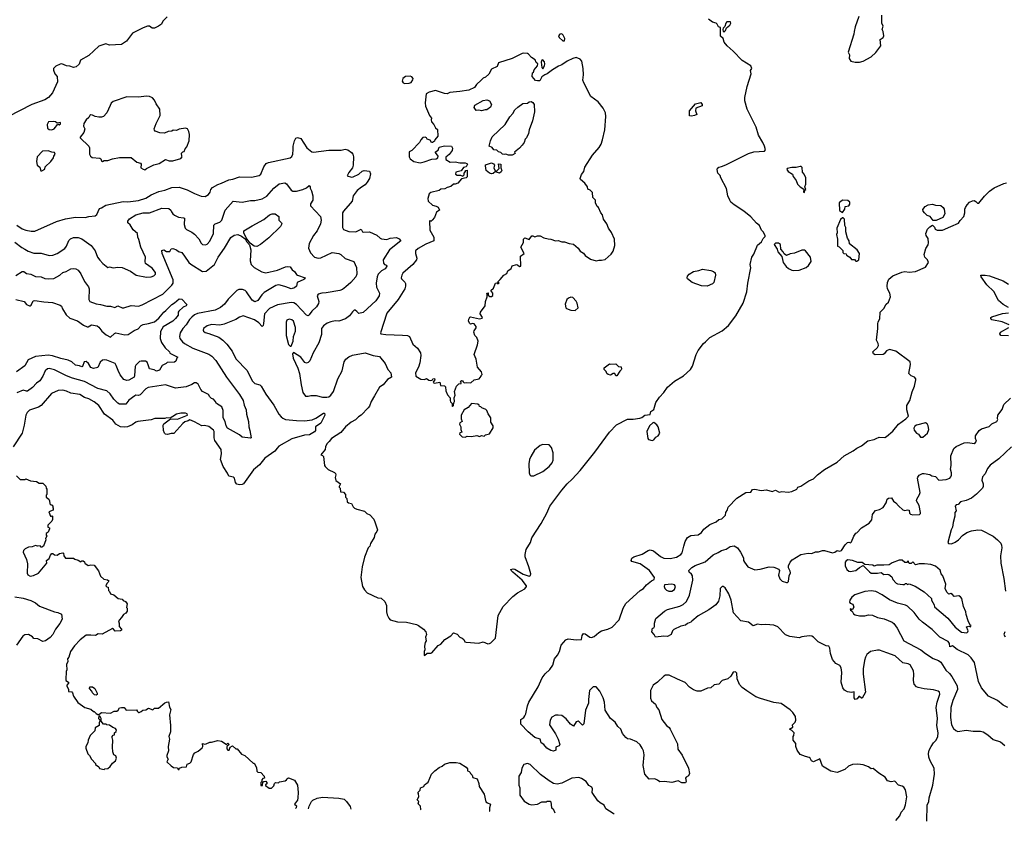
# Model space of a CAD drawing. Extents: x 1678431 to 1860718, y 384618 to 522882.
# Tile 83 of 256: x 1777368 to 1788279, y 384736 to 393615. Entities that reach past the tile are written whole.
import ezdxf

# ---------------------------------------------------------------- set-up
doc = ezdxf.new("R2010")
doc.units = 0

msp = doc.modelspace()

# ---------------------------------------------------------------- linework, layer by layer
at = {"layer": '0CON10XD'}
for points in [[(1786627, 393143), (1786675, 393143), (1786715, 393154), (1786802, 393205), (1786855, 393252), (1786910, 393325), (1786904, 393395), (1786935, 393418), (1786943, 393435), (1786937, 393485), (1786924, 393505), (1786938, 393545), (1786922, 393575), (1786920, 393665)], [(1779003, 393645), (1778955, 393599), (1778941, 393565), (1778907, 393545)], [(1781855, 386572), (1781882, 386598), (1781925, 386598), (1781935, 386602), (1782005, 386682), (1782035, 386697), (1782080, 386750), (1782145, 386790), (1782175, 386822), (1782215, 386808), (1782244, 386774), (1782270, 386765), (1782289, 386749), (1782300, 386725), (1782315, 386718), (1782455, 386710), (1782505, 386722), (1782555, 386703), (1782576, 386704), (1782589, 386711), (1782640, 386765), (1782669, 387015), (1782726, 387115), (1782833, 387227), (1782883, 387265), (1782965, 387311), (1782986, 387335), (1782986, 387345), (1782936, 387406), (1782831, 387495), (1782813, 387515), (1782812, 387525), (1782835, 387531), (1782855, 387527), (1782946, 387474), (1783015, 387450), (1783030, 387460), (1783031, 387475), (1783010, 387555), (1782971, 387665), (1782970, 387690), (1782982, 387745), (1783028, 387825), (1783044, 387875), (1783148, 388035), (1783211, 388149), (1783244, 388225), (1783375, 388405), (1783435, 388474), (1783492, 388525), (1783579, 388621), (1783742, 388825), (1783904, 389045), (1783981, 389129), (1784105, 389191), (1784165, 389190), (1784239, 389201), (1784261, 389209), (1784295, 389236), (1784355, 389240), (1784362, 389275), (1784394, 389296), (1784418, 389375), (1784459, 389435), (1784505, 389484), (1784545, 389544), (1784625, 389612), (1784725, 389670), (1784800, 389740), (1784823, 389777), (1784865, 389908), (1784885, 389950), (1784945, 390030), (1784968, 390045), (1785015, 390094), (1785151, 390169), (1785222, 390228), (1785302, 390335), (1785384, 390475), (1785425, 390600), (1785436, 390695), (1785470, 390865), (1785464, 390905), (1785482, 390985), (1785504, 391016), (1785544, 391116), (1785588, 391155), (1785605, 391190), (1785630, 391215), (1785630, 391225), (1785608, 391265), (1785588, 391285), (1785567, 391335), (1785532, 391362), (1785471, 391431), (1785393, 391495), (1785284, 391564), (1785248, 391595), (1785237, 391615), (1785217, 391665), (1785201, 391745), (1785136, 391865), (1785130, 391890), (1785106, 391916), (1785097, 391955), (1785099, 391971), (1785115, 391983), (1785145, 391988), (1785192, 392008), (1785445, 392132), (1785505, 392150), (1785622, 392158), (1785632, 392175), (1785623, 392215), (1785604, 392255), (1785554, 392335), (1785530, 392425), (1785428, 392625), (1785404, 392715), (1785404, 392755), (1785431, 392875), (1785474, 393015), (1785466, 393054), (1785480, 393075), (1785470, 393105), (1785375, 393164), (1785275, 393268), (1785206, 393326), (1785176, 393365), (1785165, 393408), (1785133, 393433), (1785135, 393530), (1785110, 393535), (1785098, 393565), (1785086, 393576), (1785045, 393587), (1785000, 393620)], [(1785175, 393482), (1785188, 393495), (1785200, 393525), (1785238, 393555), (1785248, 393575), (1785245, 393590), (1785205, 393590), (1785192, 393578), (1785182, 393538), (1785165, 393520), (1785160, 393505), (1785163, 393483), (1785175, 393482)], [(1786668, 393652), (1786626, 393535), (1786614, 393485), (1786613, 393455), (1786550, 393255), (1786564, 393225), (1786558, 393185), (1786577, 393157), (1786627, 393143)], [(1778907, 393545), (1778863, 393523), (1778835, 393522), (1778805, 393542), (1778785, 393542), (1778735, 393526), (1778617, 393465), (1778553, 393377), (1778495, 393341), (1778365, 393334), (1778324, 393346), (1778245, 393320), (1778135, 393218), (1778042, 393165), (1778026, 393124), (1777995, 393093), (1777964, 393084), (1777925, 393100), (1777885, 393103), (1777835, 393127), (1777815, 393123), (1777769, 393101), (1777742, 393075), (1777742, 393055), (1777758, 393015), (1777782, 392985), (1777786, 392925), (1777731, 392805), (1777688, 392755), (1777645, 392726), (1777504, 392675), (1777235, 392540)], [(1783405, 393380), (1783410, 393405), (1783392, 393445), (1783375, 393460), (1783352, 393455), (1783340, 393435), (1783346, 393416), (1783385, 393380), (1783405, 393380)], [(1782165, 389330), (1782175, 389340), (1782178, 389372), (1782188, 389385), (1782183, 389425), (1782192, 389455), (1782188, 389495), (1782210, 389555), (1782235, 389580), (1782260, 389585), (1782260, 389595), (1782250, 389605), (1782265, 389620), (1782276, 389616), (1782282, 389602), (1782293, 389593), (1782315, 389598), (1782367, 389593), (1782406, 389624), (1782458, 389635), (1782480, 389665), (1782480, 389675), (1782492, 389685), (1782484, 389715), (1782440, 389765), (1782426, 389856), (1782403, 389905), (1782442, 390015), (1782450, 390055), (1782434, 390094), (1782413, 390115), (1782402, 390155), (1782403, 390167), (1782425, 390200), (1782426, 390215), (1782405, 390247), (1782385, 390250), (1782365, 390242), (1782355, 390248), (1782343, 390275), (1782344, 390296), (1782355, 390320), (1782365, 390322), (1782465, 390300), (1782493, 390307), (1782496, 390315), (1782471, 390355), (1782473, 390375), (1782527, 390445), (1782531, 390495), (1782550, 390545), (1782550, 390575), (1782543, 390587), (1782558, 390588), (1782560, 390565), (1782578, 390548), (1782595, 390548), (1782610, 390560), (1782610, 390585), (1782590, 390615), (1782618, 390642), (1782642, 390698), (1782655, 390700), (1782665, 390690), (1782680, 390695), (1782670, 390705), (1782670, 390715), (1782693, 390737), (1782734, 390786), (1782768, 390802), (1782778, 390835), (1782815, 390860), (1782825, 390888), (1782875, 390902), (1782885, 390900), (1782905, 390880), (1782920, 390885), (1782918, 390995), (1782958, 391025), (1782920, 391095), (1782952, 391148), (1782952, 391185), (1782965, 391200), (1783015, 391182), (1783045, 391222), (1783055, 391222), (1783075, 391208), (1783105, 391220), (1783135, 391221), (1783175, 391200), (1783225, 391186), (1783255, 391184), (1783305, 391166), (1783335, 391168), (1783374, 391154), (1783405, 391154), (1783456, 391136), (1783505, 391129), (1783557, 391085), (1783580, 391050), (1783615, 391030), (1783635, 391003), (1783695, 390963), (1783756, 390944), (1783785, 390953), (1783815, 390951), (1783855, 390959), (1783922, 391018), (1783945, 391052), (1783962, 391115), (1783958, 391185), (1783926, 391256), (1783894, 391304), (1783874, 391354), (1783839, 391405), (1783828, 391455), (1783808, 391475), (1783782, 391535), (1783767, 391547), (1783748, 391585), (1783747, 391615), (1783718, 391645), (1783715, 391700), (1783688, 391728), (1783665, 391738), (1783660, 391765), (1783632, 391805), (1783584, 391844), (1783580, 391855), (1783595, 391900), (1783619, 391935), (1783629, 391981), (1783714, 392115), (1783790, 392200), (1783810, 392235), (1783828, 392285), (1783851, 392395), (1783864, 392544), (1783861, 392585), (1783834, 392634), (1783779, 392705), (1783698, 392765), (1783619, 392915), (1783610, 392945), (1783614, 393004), (1783612, 393075), (1783596, 393155), (1783579, 393179), (1783534, 393196), (1783497, 393187), (1783435, 393156), (1783375, 393114), (1783339, 393101), (1783271, 393059), (1783215, 393014), (1783188, 393005), (1783155, 392982), (1783131, 392939), (1783106, 392936), (1783085, 392943), (1783047, 392985), (1783050, 393025), (1783060, 393035), (1783069, 393061), (1783106, 393104), (1783110, 393125), (1783092, 393142), (1783080, 393170), (1783038, 393198), (1783005, 393233), (1782995, 393240), (1782955, 393243), (1782935, 393239), (1782825, 393184), (1782675, 393138), (1782658, 393095), (1782595, 393068), (1782565, 393013), (1782531, 392979), (1782504, 392966), (1782480, 392945), (1782431, 392899), (1782407, 392865), (1782345, 392836), (1782245, 392818), (1782135, 392808), (1782105, 392793), (1782075, 392796), (1781975, 392832), (1781906, 392814), (1781874, 392795), (1781860, 392695), (1781865, 392658), (1781911, 392555), (1781933, 392525), (1781929, 392505), (1781932, 392482), (1781957, 392455), (1781975, 392418), (1781997, 392397), (1782002, 392325), (1781970, 392285), (1781965, 392270), (1781943, 392253), (1781930, 392255), (1781915, 392280), (1781885, 392292), (1781877, 392307), (1781863, 392313), (1781835, 392310), (1781814, 392286), (1781800, 392255), (1781712, 392165), (1781685, 392150), (1781684, 392095), (1781696, 392075), (1781735, 392044), (1781805, 392031), (1781851, 392039), (1781935, 392069), (1781985, 392074), (1782003, 392085), (1782007, 392103), (1781977, 392145), (1781977, 392153), (1782005, 392170), (1782017, 392203), (1782075, 392216), (1782153, 392213), (1782163, 392193), (1782161, 392165), (1782128, 392122), (1782089, 392091), (1782090, 392065), (1782137, 392037), (1782195, 392039), (1782245, 392029), (1782305, 392030), (1782323, 392023), (1782330, 392015), (1782316, 391984), (1782285, 391978), (1782259, 391941), (1782200, 391925), (1782198, 391905), (1782215, 391893), (1782252, 391892), (1782277, 391883), (1782292, 391895), (1782292, 391915), (1782308, 391932), (1782310, 391945), (1782325, 391950), (1782327, 391875), (1782315, 391863), (1782265, 391852), (1782224, 391806), (1782195, 391794), (1782175, 391792), (1782145, 391766), (1782105, 391756), (1782079, 391741), (1782035, 391736), (1782015, 391723), (1781925, 391700), (1781905, 391687), (1781889, 391635), (1781894, 391604), (1781942, 391562), (1781985, 391550), (1782005, 391538), (1782020, 391505), (1781987, 391483), (1781966, 391424), (1781938, 391395), (1781925, 391380), (1781915, 391390), (1781910, 391385), (1781914, 391285), (1781958, 391205), (1781956, 391165), (1781870, 391130), (1781785, 391081), (1781756, 391055), (1781754, 391025), (1781769, 390975), (1781765, 390955), (1781725, 390904), (1781615, 390806), (1781604, 390785), (1781596, 390755), (1781600, 390745), (1781635, 390709), (1781642, 390692), (1781643, 390665), (1781635, 390635), (1781563, 390515), (1781436, 390365), (1781366, 390145), (1781370, 390135), (1781425, 390127), (1781609, 390119), (1781665, 390118), (1781689, 390105), (1781725, 390019), (1781775, 389975), (1781809, 389925), (1781813, 389895), (1781803, 389815), (1781787, 389765), (1781754, 389705), (1781758, 389668), (1781815, 389633), (1781855, 389629), (1781875, 389640), (1781903, 389623), (1781925, 389618), (1781938, 389622), (1781945, 389638), (1781965, 389640), (1781967, 389625), (1781952, 389608), (1781950, 389595), (1781965, 389590), (1782025, 389600), (1782033, 389563), (1782075, 389560), (1782087, 389547), (1782092, 389505), (1782108, 389458), (1782137, 389427), (1782138, 389398), (1782143, 389383), (1782160, 389365), (1782160, 389335), (1782165, 389330)], [(1783165, 393072), (1783183, 393105), (1783186, 393125), (1783185, 393148), (1783165, 393170), (1783153, 393165), (1783146, 393145), (1783153, 393085), (1783165, 393072)], [(1781635, 392910), (1781685, 392912), (1781705, 392920), (1781725, 392950), (1781727, 392965), (1781715, 392982), (1781695, 392990), (1781645, 392987), (1781612, 392965), (1781608, 392935), (1781617, 392917), (1781635, 392910)], [(1778755, 391952), (1778772, 391968), (1778855, 392008), (1778915, 392023), (1778985, 392067), (1779025, 392053), (1779065, 392052), (1779153, 392077), (1779170, 392095), (1779163, 392103), (1779160, 392135), (1779175, 392150), (1779190, 392155), (1779202, 392185), (1779222, 392205), (1779247, 392275), (1779250, 392345), (1779244, 392375), (1779226, 392406), (1779205, 392412), (1779135, 392401), (1779105, 392389), (1779068, 392392), (1779055, 392382), (1779015, 392378), (1778973, 392357), (1778921, 392361), (1778871, 392381), (1778861, 392391), (1778860, 392405), (1778879, 392465), (1778924, 392555), (1778920, 392625), (1778882, 392682), (1778863, 392725), (1778839, 392749), (1778806, 392766), (1778775, 392768), (1778683, 392757), (1778555, 392759), (1778405, 392710), (1778381, 392689), (1778371, 392665), (1778335, 392583), (1778295, 392544), (1778275, 392536), (1778246, 392536), (1778205, 392544), (1778175, 392559), (1778155, 392560), (1778146, 392554), (1778135, 392533), (1778104, 392506), (1778079, 392465), (1778074, 392435), (1778090, 392405), (1778080, 392365), (1778040, 392315), (1778040, 392305), (1778133, 392215), (1778140, 392195), (1778140, 392125), (1778152, 392102), (1778170, 392090), (1778255, 392081), (1778268, 392075), (1778275, 392050), (1778285, 392044), (1778306, 392054), (1778345, 392054), (1778395, 392072), (1778475, 392089), (1778605, 392090), (1778665, 392037), (1778708, 392025), (1778713, 392015), (1778712, 391975), (1778735, 391958), (1778755, 391952)], [(1782485, 392604), (1782455, 392612), (1782425, 392610), (1782404, 392644), (1782412, 392668), (1782505, 392721), (1782545, 392728), (1782575, 392718), (1782598, 392675), (1782586, 392645), (1782545, 392618), (1782525, 392618), (1782485, 392604)], [(1782785, 392113), (1782755, 392127), (1782735, 392121), (1782720, 392125), (1782700, 392145), (1782675, 392150), (1782655, 392170), (1782624, 392174), (1782605, 392200), (1782572, 392215), (1782584, 392275), (1782605, 392316), (1782747, 392453), (1782800, 392540), (1782834, 392576), (1782856, 392615), (1782887, 392645), (1782944, 392686), (1782995, 392692), (1783015, 392707), (1783035, 392710), (1783055, 392697), (1783068, 392675), (1783071, 392595), (1783052, 392495), (1783014, 392396), (1783006, 392355), (1782985, 392308), (1782969, 392291), (1782959, 392255), (1782936, 392224), (1782908, 392192), (1782852, 392148), (1782858, 392132), (1782825, 392114), (1782785, 392113)], [(1784813, 392547), (1784791, 392551), (1784790, 392605), (1784858, 392682), (1784915, 392698), (1784930, 392675), (1784930, 392660), (1784862, 392635), (1784857, 392607), (1784870, 392565), (1784845, 392553), (1784813, 392547)], [(1777725, 392394), (1777750, 392405), (1777792, 392458), (1777805, 392452), (1777819, 392461), (1777820, 392475), (1777785, 392470), (1777765, 392482), (1777745, 392486), (1777688, 392485), (1777673, 392453), (1777677, 392415), (1777695, 392397), (1777725, 392394)], [(1777335, 391340), (1777395, 391298), (1777435, 391283), (1777495, 391272), (1777536, 391274), (1777775, 391381), (1777875, 391409), (1777985, 391426), (1778095, 391424), (1778135, 391436), (1778205, 391443), (1778222, 391458), (1778252, 391525), (1778275, 391530), (1778321, 391559), (1778515, 391600), (1778565, 391599), (1778685, 391612), (1778765, 391637), (1778825, 391674), (1778909, 391711), (1778975, 391725), (1779055, 391757), (1779135, 391760), (1779225, 391732), (1779305, 391690), (1779380, 391660), (1779425, 391656), (1779461, 391679), (1779478, 391705), (1779485, 391735), (1779504, 391755), (1779565, 391791), (1779605, 391803), (1779685, 391841), (1779731, 391849), (1779805, 391874), (1779935, 391869), (1780020, 391890), (1780039, 391905), (1780073, 391987), (1780099, 392021), (1780126, 392034), (1780365, 392086), (1780382, 392098), (1780394, 392125), (1780397, 392177), (1780397, 392215), (1780412, 392275), (1780429, 392301), (1780445, 392311), (1780485, 392300), (1780549, 392195), (1780605, 392151), (1780625, 392149), (1780795, 392170), (1780930, 392170), (1780975, 392180), (1781005, 392172), (1781045, 392144), (1781060, 392125), (1781067, 392095), (1781064, 392005), (1781056, 391974), (1781015, 391922), (1780998, 391885), (1781045, 391872), (1781062, 391875), (1781125, 391903), (1781165, 391938), (1781185, 391944), (1781245, 391936), (1781257, 391907), (1781244, 391855), (1781219, 391815), (1781195, 391786), (1781155, 391761), (1781108, 391722), (1781065, 391664), (1781052, 391605), (1781031, 391579), (1780956, 391495), (1780945, 391475), (1780944, 391315), (1780955, 391291), (1781015, 391270), (1781094, 391266), (1781153, 391293), (1781166, 391266), (1781175, 391261), (1781246, 391266), (1781325, 391228), (1781363, 391195), (1781379, 391189), (1781435, 391181), (1781475, 391195), (1781545, 391202), (1781575, 391189), (1781592, 391165), (1781467, 391065), (1781397, 390955), (1781398, 390918), (1781410, 390905), (1781432, 390895), (1781436, 390885), (1781418, 390855), (1781377, 390833), (1781342, 390795), (1781328, 390765), (1781317, 390695), (1781323, 390653), (1781354, 390586), (1781352, 390555), (1781315, 390501), (1781175, 390371), (1781125, 390361), (1781105, 390383), (1781086, 390396), (1781075, 390396), (1781055, 390380), (1781022, 390335), (1780977, 390303), (1780905, 390277), (1780865, 390278), (1780815, 390270), (1780775, 390254), (1780736, 390225), (1780713, 390195), (1780712, 390128), (1780683, 390035), (1780620, 389925), (1780582, 389838), (1780565, 389816), (1780545, 389809), (1780528, 389818), (1780484, 389875), (1780402, 389928), (1780392, 389915), (1780398, 389865), (1780451, 389755), (1780469, 389695), (1780489, 389571), (1780506, 389486), (1780536, 389446), (1780564, 389444), (1780595, 389454), (1780655, 389454), (1780725, 389435), (1780772, 389432), (1780795, 389438), (1780817, 389455), (1780845, 389498), (1780893, 389635), (1780940, 389725), (1780965, 389825), (1780984, 389856), (1781015, 389882), (1781055, 389900), (1781195, 389926), (1781285, 389894), (1781355, 389884), (1781417, 389807), (1781449, 389739), (1781480, 389705), (1781490, 389655), (1781445, 389629), (1781395, 389572), (1781356, 389544), (1781300, 389450), (1781262, 389385), (1781245, 389335), (1781230, 389315), (1781151, 389235), (1781121, 389215), (1781088, 389182), (1781043, 389157), (1780980, 389105), (1780925, 389044), (1780825, 388976), (1780799, 388941), (1780771, 388915), (1780757, 388885), (1780752, 388855), (1780704, 388794), (1780725, 388786), (1780736, 388775), (1780747, 388677), (1780754, 388664), (1780785, 388632), (1780855, 388600), (1780867, 388587), (1780872, 388575), (1780863, 388545), (1780872, 388512), (1780922, 388475), (1780910, 388445), (1780910, 388435), (1780920, 388425), (1780922, 388385), (1780955, 388380), (1780980, 388355), (1780980, 388325), (1780992, 388312), (1780998, 388275), (1781010, 388265), (1781046, 388256), (1781065, 388218), (1781078, 388205), (1781105, 388192), (1781190, 388170), (1781215, 388144), (1781249, 388129), (1781294, 388084), (1781308, 388042), (1781333, 387965), (1781326, 387945), (1781304, 387915), (1781295, 387878), (1781257, 387813), (1781248, 387785), (1781229, 387765), (1781188, 387662), (1781162, 387555), (1781150, 387435), (1781166, 387335), (1781188, 387298), (1781218, 387268), (1781335, 387212), (1781375, 387206), (1781415, 387170), (1781434, 387126), (1781431, 387055), (1781441, 387021), (1781459, 386985), (1781475, 386969), (1781555, 386944), (1781655, 386941), (1781765, 386914), (1781786, 386906), (1781844, 386864), (1781867, 386835), (1781876, 386805), (1781864, 386775), (1781873, 386735), (1781860, 386715), (1781853, 386675), (1781858, 386635), (1781850, 386615), (1781850, 386575), (1781855, 386572)], [(1777602, 391942), (1777615, 391942), (1777645, 391960), (1777652, 391985), (1777714, 392045), (1777742, 392085), (1777747, 392105), (1777760, 392125), (1777754, 392144), (1777725, 392147), (1777685, 392163), (1777621, 392159), (1777562, 392095), (1777556, 392045), (1777563, 392005), (1777590, 391980), (1777602, 391942)], [(1782595, 391907), (1782575, 391914), (1782537, 391945), (1782528, 391995), (1782531, 392009), (1782595, 392028), (1782619, 392019), (1782628, 392005), (1782624, 391974), (1782640, 391935), (1782615, 391910), (1782595, 391907)], [(1782685, 391914), (1782650, 391925), (1782652, 391938), (1782680, 391965), (1782675, 392020), (1782700, 392015), (1782700, 391975), (1782712, 391945), (1782705, 391928), (1782685, 391914)], [(1786065, 391700), (1786070, 391725), (1786080, 391735), (1786070, 391765), (1786080, 391795), (1786080, 391865), (1786062, 391905), (1786043, 391925), (1786039, 391979), (1786028, 391988), (1786015, 391989), (1785974, 391976), (1785925, 391979), (1785873, 391965), (1785870, 391955), (1785885, 391932), (1785930, 391905), (1785939, 391879), (1785972, 391835), (1785988, 391795), (1786015, 391762), (1786058, 391738), (1786052, 391705), (1786065, 391700)], [(1777315, 391149), (1777392, 391092), (1777424, 391075), (1777462, 391052), (1777525, 391029), (1777605, 391030), (1777695, 391004), (1777735, 391005), (1777785, 391025), (1777868, 391082), (1777887, 391105), (1777912, 391168), (1777931, 391189), (1777965, 391202), (1778015, 391202), (1778055, 391188), (1778159, 391115), (1778205, 391055), (1778231, 390985), (1778255, 390950), (1778289, 390915), (1778345, 390871), (1778365, 390878), (1778405, 390868), (1778455, 390874), (1778505, 390869), (1778595, 390828), (1778657, 390787), (1778775, 390763), (1778824, 390766), (1778855, 390776), (1778872, 390795), (1778872, 390815), (1778835, 390861), (1778764, 390915), (1778760, 390935), (1778764, 390985), (1778709, 391095), (1778689, 391179), (1778676, 391205), (1778672, 391245), (1778625, 391288), (1778591, 391341), (1778566, 391366), (1778567, 391385), (1778585, 391408), (1778654, 391455), (1778735, 391474), (1778805, 391475), (1778945, 391526), (1779020, 391525), (1779043, 391505), (1779049, 391485), (1779064, 391465), (1779085, 391448), (1779129, 391429), (1779182, 391422), (1779194, 391415), (1779191, 391345), (1779202, 391305), (1779215, 391292), (1779275, 391262), (1779305, 391238), (1779355, 391186), (1779380, 391140), (1779395, 391124), (1779428, 391122), (1779445, 391128), (1779475, 391162), (1779515, 391245), (1779521, 391339), (1779536, 391354), (1779586, 391374), (1779607, 391393), (1779646, 391505), (1779735, 391604), (1779835, 391592), (1779925, 391613), (1779975, 391612), (1780055, 391629), (1780108, 391662), (1780185, 391749), (1780245, 391796), (1780305, 391808), (1780325, 391798), (1780375, 391728), (1780395, 391716), (1780435, 391717), (1780507, 391733), (1780547, 391753), (1780575, 391778), (1780588, 391765), (1780588, 391748), (1780601, 391721), (1780616, 391665), (1780617, 391615), (1780592, 391575), (1780592, 391552), (1780701, 391435), (1780709, 391395), (1780701, 391355), (1780664, 391275), (1780625, 391225), (1780575, 391135), (1780569, 391085), (1780591, 391031), (1780635, 390986), (1780675, 390974), (1780705, 390978), (1780832, 391035), (1780905, 391027), (1780928, 391015), (1780975, 390970), (1781071, 390935), (1781100, 390870), (1781104, 390795), (1781094, 390765), (1781037, 390703), (1780982, 390655), (1780945, 390627), (1780915, 390615), (1780765, 390589), (1780715, 390587), (1780675, 390574), (1780666, 390555), (1780682, 390495), (1780679, 390471), (1780658, 390435), (1780604, 390385), (1780576, 390344), (1780565, 390336), (1780545, 390341), (1780435, 390461), (1780405, 390478), (1780375, 390483), (1780225, 390458), (1780135, 390417), (1780082, 390355), (1780071, 390249), (1780065, 390228), (1780055, 390218), (1780018, 390258), (1779971, 390291), (1779843, 390333), (1779805, 390321), (1779765, 390294), (1779635, 390244), (1779585, 390232), (1779495, 390238), (1779446, 390224), (1779406, 390195), (1779400, 390175), (1779404, 390165), (1779425, 390149), (1779465, 390140), (1779575, 390097), (1779620, 390065), (1779665, 390020), (1779722, 389945), (1779765, 389857), (1779888, 389728), (1779945, 389614), (1779975, 389586), (1780029, 389569), (1780045, 389556), (1780097, 389467), (1780186, 389346), (1780240, 389245), (1780264, 389215), (1780285, 389200), (1780315, 389188), (1780436, 389176), (1780523, 389173), (1780608, 389182), (1780650, 389200), (1780733, 389255), (1780747, 389255), (1780748, 389235), (1780705, 389147), (1780646, 389104), (1780645, 389065), (1780635, 389048), (1780578, 389015), (1780525, 389012), (1780385, 388973), (1780240, 388890), (1780220, 388870), (1780196, 388834), (1780085, 388759), (1780026, 388684), (1779960, 388630), (1779848, 388475), (1779835, 388466), (1779805, 388462), (1779775, 388470), (1779758, 388488), (1779747, 388537), (1779737, 388547), (1779685, 388558), (1779671, 388591), (1779622, 388665), (1779595, 388745), (1779604, 388805), (1779602, 388855), (1779532, 388955), (1779524, 388985), (1779523, 389053), (1779515, 389068), (1779465, 389108), (1779415, 389119), (1779385, 389116), (1779305, 389162), (1779255, 389183), (1779235, 389170), (1779199, 389161), (1779175, 389143), (1779075, 389030), (1779045, 389030), (1779005, 389020), (1778985, 389024), (1778971, 389035), (1778960, 389065), (1778957, 389125), (1778965, 389138), (1779038, 389192), (1779115, 389191), (1779227, 389235), (1779225, 389248), (1779206, 389256), (1779155, 389258), (1779105, 389246), (1779065, 389220), (1779035, 389200), (1778995, 389206), (1778975, 389199), (1778865, 389196), (1778825, 389181), (1778677, 389163), (1778654, 389156), (1778614, 389126), (1778564, 389106), (1778525, 389100), (1778484, 389104), (1778435, 389133), (1778400, 389180), (1778309, 389245), (1778245, 389341), (1778195, 389383), (1778135, 389415), (1778085, 389430), (1778035, 389462), (1777935, 389477), (1777885, 389500), (1777845, 389510), (1777795, 389506), (1777721, 389475), (1777605, 389341), (1777575, 389323), (1777475, 389290), (1777450, 389265), (1777438, 389235), (1777418, 389122), (1777394, 389036), (1777296, 388885)], [(1787076, 384743), (1787122, 384795), (1787136, 384835), (1787168, 384875), (1787185, 384918), (1787199, 385005), (1787184, 385084), (1787167, 385115), (1787146, 385126), (1787108, 385135), (1787065, 385180), (1787025, 385172), (1786985, 385182), (1786960, 385225), (1786889, 385269), (1786825, 385322), (1786805, 385318), (1786775, 385340), (1786715, 385361), (1786655, 385369), (1786595, 385363), (1786554, 385346), (1786511, 385309), (1786425, 385277), (1786355, 385292), (1786263, 385345), (1786235, 385428), (1786165, 385394), (1786144, 385404), (1786127, 385435), (1786115, 385443), (1786075, 385452), (1786017, 385477), (1785982, 385525), (1785968, 385565), (1785967, 385597), (1785940, 385635), (1785940, 385675), (1785948, 385685), (1785952, 385715), (1785925, 385742), (1785900, 385755), (1785935, 385780), (1785930, 385805), (1785960, 385835), (1785967, 385855), (1785966, 385896), (1785935, 385942), (1785905, 385970), (1785805, 386039), (1785725, 386052), (1785576, 386096), (1785525, 386116), (1785425, 386179), (1785375, 386216), (1785345, 386250), (1785320, 386315), (1785316, 386376), (1785301, 386391), (1785275, 386388), (1785249, 386345), (1785215, 386313), (1785153, 386295), (1785115, 386256), (1785065, 386246), (1785025, 386214), (1784991, 386209), (1784915, 386176), (1784875, 386176), (1784835, 386193), (1784792, 386222), (1784743, 386273), (1784659, 386309), (1784565, 386356), (1784525, 386354), (1784505, 386342), (1784434, 386276), (1784386, 386244), (1784360, 386185), (1784358, 386098), (1784371, 386071), (1784412, 386032), (1784428, 385995), (1784449, 385969), (1784484, 385865), (1784536, 385795), (1784564, 385775), (1784577, 385757), (1784659, 385595), (1784661, 385535), (1784709, 385469), (1784778, 385325), (1784789, 385265), (1784780, 385240), (1784754, 385226), (1784747, 385215), (1784752, 385175), (1784745, 385160), (1784705, 385160), (1784665, 385183), (1784595, 385166), (1784513, 385177), (1784463, 385173), (1784435, 385190), (1784405, 385207), (1784345, 385203), (1784296, 385256), (1784278, 385355), (1784289, 385471), (1784282, 385515), (1784267, 385547), (1784242, 385582), (1784206, 385616), (1784135, 385645), (1784105, 385650), (1784084, 385664), (1784049, 385709), (1784028, 385755), (1783996, 385785), (1783966, 385835), (1783914, 385874), (1783855, 385968), (1783850, 386055), (1783833, 386105), (1783795, 386176), (1783755, 386226), (1783724, 386226), (1783684, 386185), (1783671, 386085), (1783673, 386045), (1783639, 385965), (1783618, 385815), (1783605, 385802), (1783566, 385836), (1783555, 385843), (1783535, 385838), (1783505, 385788), (1783470, 385810), (1783422, 385872), (1783375, 385907), (1783335, 385913), (1783305, 385911), (1783265, 385890), (1783246, 385855), (1783239, 385805), (1783306, 385705), (1783336, 385645), (1783352, 385585), (1783345, 385570), (1783315, 385562), (1783308, 385555), (1783310, 385525), (1783285, 385512), (1783255, 385520), (1783208, 385545), (1783176, 385586), (1783147, 385605), (1783134, 385644), (1783075, 385664), (1783001, 385725), (1782920, 385810), (1782920, 385865), (1782953, 385887), (1782966, 385905), (1782976, 385925), (1782994, 386015), (1783011, 386055), (1783113, 386225), (1783158, 386325), (1783192, 386368), (1783244, 386416), (1783275, 386464), (1783296, 386535), (1783329, 386575), (1783349, 386615), (1783369, 386685), (1783420, 386745), (1783445, 386756), (1783536, 386744), (1783595, 386750), (1783602, 386795), (1783615, 386814), (1783633, 386813), (1783685, 386776), (1783705, 386772), (1783735, 386784), (1783784, 386826), (1783815, 386844), (1783885, 386863), (1783934, 386885), (1784012, 386968), (1784054, 387096), (1784085, 387149), (1784245, 387291), (1784280, 387315), (1784314, 387356), (1784371, 387399), (1784400, 387415), (1784402, 387435), (1784349, 387515), (1784245, 387586), (1784152, 387615), (1784143, 387625), (1784150, 387650), (1784175, 387666), (1784265, 387693), (1784333, 387737), (1784355, 387742), (1784390, 387730), (1784469, 387669), (1784505, 387651), (1784575, 387646), (1784647, 387663), (1784695, 387692), (1784710, 387710), (1784726, 387785), (1784744, 387836), (1784770, 387880), (1784805, 387900), (1784885, 387907), (1784924, 387935), (1784949, 387971), (1785016, 388024), (1785085, 388053), (1785115, 388077), (1785148, 388085), (1785190, 388125), (1785192, 388155), (1785210, 388185), (1785218, 388215), (1785316, 388314), (1785415, 388379), (1785470, 388380), (1785488, 388412), (1785515, 388414), (1785585, 388400), (1785645, 388408), (1785705, 388390), (1785745, 388402), (1785785, 388380), (1785815, 388387), (1785885, 388382), (1785925, 388388), (1785978, 388415), (1785992, 388435), (1786025, 388447), (1786113, 388507), (1786165, 388529), (1786209, 388575), (1786286, 388634), (1786425, 388714), (1786505, 388783), (1786605, 388840), (1786645, 388870), (1786695, 388893), (1786765, 388950), (1786836, 388964), (1786860, 388975), (1786891, 388989), (1786955, 388987), (1786975, 388997), (1787045, 389057), (1787107, 389133), (1787188, 389192), (1787218, 389225), (1787198, 389295), (1787197, 389343), (1787231, 389395), (1787257, 389493), (1787285, 389555), (1787300, 389625), (1787300, 389635), (1787285, 389656), (1787245, 389670), (1787221, 389695), (1787238, 389795), (1787234, 389824), (1787075, 389944), (1787008, 389962), (1786975, 389946), (1786948, 389912), (1786935, 389907), (1786846, 389904), (1786828, 389915), (1786823, 389935), (1786875, 389983), (1786884, 390005), (1786880, 390030), (1786864, 390065), (1786879, 390195), (1786876, 390246), (1786881, 390269), (1786899, 390301), (1786902, 390375), (1786944, 390415), (1786968, 390465), (1786996, 390485), (1787016, 390545), (1787010, 390585), (1786986, 390635), (1786980, 390665), (1786984, 390705), (1786999, 390741), (1787045, 390779), (1787143, 390817), (1787175, 390824), (1787225, 390820), (1787295, 390824), (1787407, 390875), (1787440, 390925), (1787427, 390955), (1787400, 390985), (1787392, 391015), (1787408, 391082), (1787435, 391122), (1787440, 391145), (1787435, 391190), (1787413, 391225), (1787409, 391245), (1787426, 391294), (1787455, 391322), (1787485, 391340), (1787506, 391316), (1787512, 391295), (1787535, 391283), (1787595, 391284), (1787685, 391324), (1787770, 391360), (1787788, 391392), (1787832, 391435), (1787843, 391475), (1787841, 391515), (1787847, 391535), (1787866, 391565), (1787895, 391593), (1787925, 391609), (1787945, 391611), (1787965, 391600), (1787981, 391581), (1787995, 391582), (1788058, 391662), (1788115, 391714), (1788165, 391751), (1788275, 391801), (1788305, 391809)], [(1786485, 391480), (1786510, 391515), (1786514, 391546), (1786557, 391553), (1786567, 391573), (1786568, 391595), (1786545, 391612), (1786490, 391615), (1786470, 391605), (1786450, 391585), (1786453, 391503), (1786485, 391480)], [(1787492, 391392), (1787456, 391436), (1787425, 391446), (1787393, 391475), (1787380, 391495), (1787377, 391513), (1787403, 391545), (1787435, 391563), (1787485, 391572), (1787515, 391562), (1787575, 391558), (1787602, 391535), (1787612, 391515), (1787618, 391465), (1787598, 391425), (1787525, 391392), (1787492, 391392)], [(1779995, 391101), (1779965, 391106), (1779921, 391141), (1779878, 391198), (1779852, 391255), (1779853, 391277), (1779945, 391333), (1780075, 391402), (1780138, 391452), (1780165, 391464), (1780198, 391465), (1780238, 391435), (1780241, 391395), (1780271, 391365), (1780274, 391355), (1780258, 391325), (1780130, 391200), (1780035, 391125), (1779995, 391101)], [(1786635, 390940), (1786645, 390942), (1786667, 390955), (1786676, 391025), (1786650, 391065), (1786563, 391133), (1786560, 391165), (1786542, 391195), (1786522, 391265), (1786522, 391315), (1786512, 391335), (1786507, 391407), (1786495, 391420), (1786485, 391420), (1786465, 391400), (1786423, 391305), (1786428, 391255), (1786418, 391235), (1786430, 391185), (1786430, 391105), (1786448, 391098), (1786488, 391058), (1786490, 391035), (1786500, 391025), (1786525, 391020), (1786530, 391005), (1786566, 390986), (1786585, 390960), (1786617, 390957), (1786635, 390940)], [(1777325, 390783), (1777395, 390825), (1777415, 390825), (1777445, 390804), (1777490, 390795), (1777545, 390769), (1777605, 390767), (1777645, 390750), (1777685, 390744), (1777745, 390748), (1777812, 390785), (1777845, 390813), (1777883, 390827), (1777933, 390857), (1777965, 390860), (1777990, 390855), (1778015, 390840), (1778045, 390799), (1778085, 390716), (1778132, 390655), (1778138, 390632), (1778136, 390514), (1778147, 390495), (1778215, 390467), (1778265, 390461), (1778335, 390443), (1778375, 390441), (1778424, 390426), (1778455, 390446), (1778503, 390425), (1778523, 390423), (1778605, 390448), (1778685, 390441), (1778725, 390456), (1778954, 390575), (1779055, 390675), (1779069, 390695), (1779067, 390735), (1778946, 391025), (1778945, 391058), (1778964, 391066), (1778995, 391049), (1779032, 391048), (1779045, 391078), (1779065, 391080), (1779106, 391066), (1779127, 391047), (1779165, 391036), (1779195, 390994), (1779242, 390925), (1779265, 390906), (1779395, 390826), (1779435, 390829), (1779527, 390905), (1779569, 390985), (1779637, 391083), (1779709, 391201), (1779745, 391229), (1779785, 391236), (1779827, 391217), (1779867, 391187), (1779885, 391155), (1779913, 391123), (1779929, 391065), (1779922, 390945), (1779934, 390904), (1779965, 390870), (1780051, 390821), (1780095, 390810), (1780225, 390839), (1780315, 390878), (1780335, 390880)], [(1785945, 390838), (1786005, 390842), (1786085, 390871), (1786109, 390891), (1786138, 390935), (1786130, 390985), (1786076, 391056), (1786063, 391063), (1786035, 391061), (1785955, 391028), (1785905, 391020), (1785864, 391004), (1785841, 391021), (1785830, 391045), (1785803, 391073), (1785800, 391125), (1785775, 391139), (1785742, 391138), (1785730, 391125), (1785762, 391075), (1785768, 391045), (1785812, 390992), (1785827, 390925), (1785861, 390881), (1785888, 390858), (1785925, 390842), (1785945, 390838)], [(1780335, 390880), (1780366, 390876), (1780387, 390845), (1780413, 390825), (1780434, 390794), (1780448, 390785), (1780530, 390755), (1780529, 390745), (1780515, 390736), (1780442, 390705), (1780434, 390665), (1780415, 390644), (1780375, 390632), (1780317, 390657), (1780255, 390676), (1780235, 390679), (1780205, 390671), (1780078, 390592), (1780052, 390568), (1780007, 390505), (1779975, 390488), (1779945, 390509), (1779881, 390601), (1779865, 390616), (1779837, 390627), (1779795, 390626), (1779775, 390614), (1779680, 390520), (1779639, 390465), (1779594, 390426), (1779534, 390396), (1779340, 390360), (1779305, 390345), (1779275, 390321), (1779251, 390295), (1779214, 390236), (1779175, 390195), (1779146, 390145), (1779140, 390105), (1779144, 390085), (1779172, 390045), (1779195, 390028), (1779285, 389977), (1779465, 389910), (1779499, 389889), (1779541, 389841), (1779658, 389655), (1779805, 389464), (1779843, 389395), (1779855, 389345), (1779879, 389295), (1779880, 389245), (1779902, 389165), (1779906, 389105), (1779917, 389063), (1779932, 388985), (1779925, 388978), (1779835, 388992), (1779805, 389018), (1779671, 389091), (1779657, 389115), (1779646, 389164), (1779622, 389205), (1779622, 389285), (1779607, 389327), (1779548, 389365), (1779535, 389390), (1779515, 389410), (1779495, 389418), (1779476, 389436), (1779462, 389465), (1779394, 389495), (1779375, 389518), (1779345, 389576), (1779325, 389592), (1779305, 389593), (1779275, 389573), (1779213, 389547), (1779095, 389534), (1778985, 389570), (1778790, 389540), (1778766, 389525), (1778702, 389458), (1778685, 389451), (1778655, 389455), (1778645, 389448), (1778579, 389401), (1778545, 389356), (1778475, 389357), (1778455, 389369), (1778412, 389412), (1778371, 389471), (1778335, 389504), (1778235, 389530), (1778085, 389608), (1777955, 389643), (1777885, 389670), (1777755, 389738), (1777695, 389753), (1777675, 389748), (1777649, 389725), (1777625, 389665), (1777592, 389615), (1777555, 389588), (1777511, 389539), (1777455, 389501), (1777445, 389499), (1777405, 389512), (1777335, 389483)], [(1784985, 390664), (1784925, 390666), (1784820, 390705), (1784770, 390745), (1784764, 390755), (1784767, 390775), (1784785, 390796), (1784835, 390826), (1784895, 390836), (1784935, 390850), (1785028, 390838), (1785055, 390827), (1785075, 390810), (1785080, 390785), (1785059, 390705), (1785045, 390690), (1784985, 390664)], [(1788325, 390426), (1788265, 390460), (1788214, 390504), (1788162, 390605), (1788085, 390678), (1788024, 390765), (1788020, 390785), (1788065, 390787), (1788115, 390776), (1788265, 390721), (1788325, 390686)], [(1777325, 390516), (1777418, 390495), (1777445, 390462), (1777475, 390444), (1777485, 390444), (1777495, 390454), (1777519, 390501), (1777535, 390505), (1777635, 390489), (1777732, 390482), (1777815, 390451), (1777830, 390440), (1777841, 390411), (1777882, 390345), (1777925, 390310), (1778008, 390278), (1778075, 390232), (1778115, 390214), (1778126, 390214), (1778165, 390234), (1778225, 390224), (1778245, 390209), (1778279, 390165), (1778325, 390126), (1778375, 390100), (1778420, 390140), (1778435, 390147), (1778534, 390126), (1778572, 390128), (1778635, 390172), (1778680, 390190), (1778715, 390226), (1778735, 390239), (1778795, 390248), (1778861, 390269), (1778910, 390310), (1778964, 390375), (1778988, 390392), (1779055, 390461), (1779083, 390477), (1779135, 390522), (1779165, 390518), (1779219, 390459), (1779213, 390445), (1779181, 390429), (1779132, 390388), (1779126, 390375), (1779125, 390342), (1779095, 390304), (1779065, 390277), (1778959, 390211), (1778928, 390162), (1778926, 390085), (1778938, 390038), (1778980, 389980), (1779028, 389935), (1779032, 389922), (1779120, 389875), (1779110, 389865), (1779098, 389832), (1779085, 389820), (1779002, 389818), (1778990, 389805), (1778947, 389783), (1778916, 389734), (1778885, 389722), (1778857, 389737), (1778805, 389748), (1778792, 389792), (1778780, 389820), (1778762, 389832), (1778715, 389834), (1778695, 389827), (1778655, 389788), (1778649, 389775), (1778642, 389675), (1778635, 389655), (1778577, 389623), (1778555, 389618), (1778521, 389631), (1778481, 389681), (1778458, 389728), (1778439, 389785), (1778425, 389805), (1778333, 389843), (1778305, 389847), (1778285, 389843), (1778260, 389820), (1778235, 389761), (1778185, 389751), (1778155, 389764), (1778132, 389805), (1778105, 389828), (1778083, 389825), (1778065, 389772), (1778055, 389768), (1778032, 389782), (1777985, 389790), (1777945, 389825), (1777905, 389845), (1777825, 389861), (1777732, 389892), (1777685, 389898), (1777545, 389884), (1777462, 389848), (1777425, 389782), (1777332, 389715)], [(1783525, 390393), (1783557, 390425), (1783547, 390475), (1783535, 390498), (1783496, 390536), (1783475, 390542), (1783449, 390531), (1783432, 390515), (1783412, 390465), (1783420, 390425), (1783426, 390416), (1783475, 390397), (1783525, 390393)], [(1780375, 390000), (1780398, 390055), (1780402, 390105), (1780424, 390165), (1780425, 390205), (1780402, 390275), (1780385, 390291), (1780355, 390296), (1780328, 390285), (1780320, 390265), (1780320, 390115), (1780348, 390018), (1780365, 390000), (1780375, 390000)], [(1788332, 390235), (1788255, 390270), (1788142, 390292), (1788128, 390305), (1788128, 390315), (1788140, 390325), (1788258, 390362), (1788325, 390369)], [(1788325, 390112), (1788242, 390115), (1788230, 390135), (1788236, 390154), (1788328, 390205)], [(1783985, 389670), (1783975, 389670), (1783963, 389697), (1783943, 389697), (1783915, 389678), (1783888, 389685), (1783873, 389695), (1783867, 389717), (1783845, 389740), (1783845, 389760), (1783905, 389802), (1783915, 389798), (1783975, 389802), (1784005, 389772), (1784035, 389768), (1784038, 389745), (1784032, 389735), (1784017, 389723), (1783985, 389670)], [(1787421, 384736), (1787425, 384915), (1787443, 384955), (1787446, 384995), (1787487, 385135), (1787499, 385211), (1787506, 385256), (1787503, 385325), (1787456, 385405), (1787441, 385445), (1787439, 385485), (1787448, 385522), (1787470, 385565), (1787496, 385605), (1787525, 385633), (1787544, 385676), (1787547, 385715), (1787532, 385795), (1787537, 385875), (1787523, 385995), (1787534, 386055), (1787563, 386145), (1787562, 386165), (1787545, 386178), (1787495, 386192), (1787392, 386202), (1787325, 386216), (1787306, 386225), (1787281, 386255), (1787271, 386295), (1787278, 386365), (1787274, 386404), (1787237, 386467), (1787215, 386481), (1787155, 386491), (1787068, 386568), (1786978, 386602), (1786895, 386630), (1786875, 386630), (1786795, 386616), (1786757, 386583), (1786741, 386555), (1786730, 386515), (1786716, 386424), (1786716, 386365), (1786739, 386165), (1786705, 386098), (1786695, 386098), (1786675, 386118), (1786665, 386118), (1786648, 386092), (1786625, 386086), (1786614, 386105), (1786615, 386170), (1786585, 386163), (1786540, 386170), (1786507, 386187), (1786488, 386215), (1786472, 386275), (1786479, 386385), (1786470, 386435), (1786455, 386460), (1786413, 386483), (1786375, 386526), (1786353, 386595), (1786346, 386655), (1786336, 386675), (1786305, 386681), (1786215, 386725), (1786165, 386774), (1786145, 386786), (1786115, 386791), (1786035, 386778), (1786005, 386766), (1785904, 386784), (1785855, 386800), (1785768, 386888), (1785725, 386907), (1785635, 386914), (1785585, 386912), (1785545, 386919), (1785495, 386899), (1785445, 386943), (1785358, 386958), (1785279, 387045), (1785251, 387185), (1785228, 387255), (1785185, 387323), (1785165, 387338), (1785153, 387337), (1785131, 387315), (1785128, 387232), (1785110, 387175), (1785081, 387135), (1785005, 387079), (1784885, 387011), (1784815, 386951), (1784805, 386940), (1784768, 386925), (1784745, 386908), (1784695, 386896), (1784615, 386861), (1784602, 386845), (1784589, 386805), (1784545, 386781), (1784505, 386786), (1784415, 386777), (1784400, 386805), (1784373, 386833), (1784380, 386875), (1784395, 386880), (1784402, 386895), (1784401, 386929), (1784419, 386981), (1784512, 387065), (1784545, 387083), (1784683, 387117), (1784722, 387138), (1784759, 387171), (1784789, 387241), (1784827, 387405), (1784823, 387455), (1784813, 387473), (1784786, 387495), (1784784, 387515), (1784815, 387546), (1784855, 387569), (1784965, 387611), (1785052, 387688), (1785108, 387712), (1785145, 387736), (1785195, 387751), (1785241, 387779), (1785286, 387786), (1785323, 387763), (1785356, 387715), (1785388, 387655), (1785390, 387625), (1785399, 387605), (1785435, 387556), (1785515, 387521), (1785575, 387528), (1785675, 387556), (1785725, 387550), (1785755, 387539), (1785778, 387528), (1785786, 387515), (1785778, 387462), (1785790, 387420), (1785819, 387395), (1785865, 387379), (1785875, 387380), (1785887, 387393), (1785896, 387455), (1785908, 387488), (1785906, 387505), (1785886, 387545), (1785888, 387565), (1785906, 387605), (1785929, 387631), (1786025, 387692), (1786104, 387706), (1786145, 387702), (1786185, 387722), (1786219, 387719), (1786265, 387734), (1786285, 387734), (1786375, 387709), (1786400, 387715), (1786425, 387736), (1786455, 387728), (1786474, 387736), (1786515, 387798), (1786542, 387825), (1786555, 387828), (1786575, 387820), (1786585, 387830), (1786610, 387895), (1786635, 387928), (1786645, 387930), (1786695, 387986), (1786782, 388038), (1786812, 388075), (1786817, 388133), (1786824, 388146), (1786853, 388177), (1786895, 388190), (1786935, 388212), (1786970, 388265), (1786980, 388305), (1786995, 388316), (1787027, 388317), (1787052, 388282), (1787077, 388265), (1787105, 388230), (1787156, 388186), (1787175, 388179), (1787205, 388186), (1787223, 388183), (1787228, 388148), (1787239, 388139), (1787265, 388129), (1787340, 388135), (1787350, 388145), (1787350, 388155), (1787334, 388235), (1787305, 388285), (1787309, 388305), (1787340, 388355), (1787346, 388376), (1787316, 388535), (1787319, 388549), (1787335, 388571), (1787373, 388587), (1787392, 388588), (1787455, 388576), (1787475, 388564), (1787515, 388554), (1787555, 388514), (1787635, 388520), (1787674, 388535), (1787688, 388552), (1787692, 388568), (1787692, 388595), (1787682, 388635), (1787690, 388675), (1787688, 388785), (1787719, 388865), (1787745, 388888), (1787835, 388927), (1787875, 388930), (1787945, 388922), (1787958, 388932), (1787970, 388945), (1787960, 388975), (1787961, 389005), (1788002, 389065), (1788025, 389083), (1788110, 389110), (1788142, 389138), (1788197, 389165), (1788207, 389185), (1788202, 389195), (1788206, 389234), (1788254, 389296), (1788275, 389352), (1788348, 389422)], [(1782305, 388992), (1782327, 389003), (1782375, 388998), (1782435, 389008), (1782465, 388998), (1782485, 389008), (1782515, 389002), (1782530, 389015), (1782575, 389028), (1782616, 389095), (1782613, 389115), (1782590, 389155), (1782590, 389205), (1782559, 389249), (1782546, 389286), (1782535, 389297), (1782490, 389315), (1782478, 389328), (1782465, 389332), (1782460, 389345), (1782445, 389357), (1782375, 389362), (1782339, 389321), (1782295, 389292), (1782262, 389235), (1782260, 389195), (1782270, 389165), (1782245, 389150), (1782242, 389135), (1782257, 389105), (1782257, 389077), (1782268, 389045), (1782245, 389040), (1782240, 389025), (1782273, 388993), (1782305, 388992)], [(1784375, 388953), (1784395, 388962), (1784418, 388992), (1784445, 389007), (1784461, 389035), (1784444, 389104), (1784428, 389128), (1784395, 389152), (1784385, 389150), (1784347, 389115), (1784318, 389055), (1784328, 388975), (1784336, 388966), (1784375, 388953)], [(1787375, 388992), (1787426, 389034), (1787444, 389075), (1787436, 389115), (1787425, 389138), (1787405, 389151), (1787306, 389124), (1787288, 389112), (1787275, 389090), (1787279, 389069), (1787307, 389035), (1787327, 389025), (1787352, 388992), (1787375, 388992)], [(1783033, 388563), (1783065, 388563), (1783165, 388609), (1783236, 388664), (1783270, 388705), (1783280, 388735), (1783278, 388818), (1783260, 388875), (1783235, 388907), (1783165, 388908), (1783135, 388897), (1783074, 388846), (1783032, 388778), (1783019, 388745), (1783011, 388695), (1783012, 388595), (1783020, 388575), (1783033, 388563)], [(1788357, 388883), (1788218, 388752), (1788121, 388679), (1788093, 388645), (1788067, 388583), (1788037, 388553), (1788029, 388515), (1788044, 388475), (1788046, 388445), (1788036, 388425), (1787970, 388360), (1787914, 388316), (1787855, 388288), (1787795, 388273), (1787766, 388244), (1787745, 388240), (1787735, 388228), (1787744, 388176), (1787732, 388155), (1787729, 388115), (1787712, 388045), (1787704, 387995), (1787689, 387965), (1787654, 387825), (1787662, 387812), (1787695, 387809), (1787735, 387826), (1787772, 387855), (1787817, 387903), (1787865, 387936), (1787915, 387953), (1787985, 387965), (1788025, 387959), (1788155, 387895), (1788205, 387853), (1788240, 387815), (1788249, 387795), (1788253, 387765), (1788238, 387675), (1788239, 387595), (1788275, 387425), (1788291, 387285)], [(1777332, 388562), (1777375, 388520), (1777425, 388520), (1777435, 388530), (1777488, 388508), (1777555, 388500), (1777585, 388480), (1777625, 388480), (1777658, 388448), (1777660, 388425), (1777670, 388415), (1777670, 388355), (1777663, 388347), (1777660, 388325), (1777690, 388305), (1777700, 388285), (1777702, 388252), (1777715, 388240), (1777725, 388240), (1777738, 388225), (1777730, 388215), (1777740, 388205), (1777738, 388182), (1777692, 388165), (1777710, 388115), (1777718, 388112), (1777725, 388120), (1777730, 388115), (1777731, 388079), (1777725, 388062), (1777680, 388015), (1777680, 387995), (1777698, 387988), (1777700, 387975), (1777683, 387937), (1777660, 387925), (1777660, 387905), (1777670, 387895), (1777653, 387867), (1777657, 387853), (1777632, 387785), (1777615, 387772), (1777605, 387772), (1777595, 387788), (1777565, 387783), (1777545, 387789), (1777505, 387776), (1777465, 387772), (1777430, 387755)], [(1777430, 387755), (1777410, 387735), (1777406, 387715), (1777443, 387635), (1777454, 387586), (1777450, 387485), (1777460, 387465), (1777485, 387452), (1777522, 387458), (1777576, 387484), (1777668, 387595), (1777664, 387626), (1777695, 387648), (1777710, 387685), (1777725, 387702), (1777735, 387702), (1777755, 387688), (1777785, 387682), (1777809, 387701), (1777845, 387710), (1777852, 387705), (1777858, 387678), (1777875, 387650), (1777965, 387650), (1777978, 387638), (1778015, 387628), (1778045, 387610), (1778058, 387622), (1778072, 387622), (1778085, 387610), (1778090, 387595), (1778128, 387568), (1778155, 387578), (1778195, 387572), (1778241, 387511), (1778265, 387450), (1778299, 387419), (1778342, 387412), (1778355, 387400), (1778350, 387385), (1778332, 387368), (1778324, 387344), (1778333, 387333), (1778350, 387330), (1778353, 387293), (1778365, 387280), (1778374, 387254), (1778410, 387245), (1778460, 387205), (1778505, 387198), (1778515, 387183), (1778539, 387169), (1778558, 387145), (1778552, 387105), (1778560, 387095), (1778558, 387065), (1778545, 387040), (1778518, 387025), (1778498, 386992), (1778472, 386965), (1778463, 386943), (1778472, 386932), (1778472, 386895), (1778498, 386865), (1778496, 386854), (1778487, 386845), (1778425, 386840), (1778406, 386865), (1778395, 386870), (1778282, 386808), (1778238, 386812), (1778207, 386793), (1778155, 386799), (1778105, 386796), (1778038, 386745), (1777975, 386679), (1777932, 386615), (1777912, 386555), (1777898, 386535), (1777902, 386505), (1777887, 386473), (1777892, 386415), (1777882, 386395), (1777878, 386305), (1777880, 386295), (1777908, 386275), (1777908, 386265), (1777890, 386245), (1777890, 386235), (1777910, 386195), (1777910, 386175), (1777945, 386168), (1777955, 386158), (1777963, 386123), (1778011, 386051), (1778090, 385995), (1778157, 385977), (1778185, 385950), (1778195, 385950), (1778215, 385930), (1778235, 385920), (1778245, 385920), (1778275, 385939), (1778375, 385932), (1778414, 385956), (1778446, 385954), (1778461, 385965), (1778475, 385992), (1778495, 385997), (1778526, 385996), (1778547, 385967), (1778662, 385972), (1778675, 385950), (1778685, 385940), (1778692, 385942), (1778715, 385950), (1778733, 385967), (1778765, 385970), (1778795, 385990), (1778845, 385972), (1778863, 385987), (1778905, 385990), (1778975, 386047), (1778995, 386057), (1779018, 386058), (1779030, 386000), (1779042, 385975), (1779029, 385915), (1779040, 385795), (1779038, 385725), (1779020, 385675), (1779028, 385645), (1779013, 385565), (1779018, 385515), (1778998, 385465), (1778998, 385448), (1779012, 385425), (1779000, 385395), (1779045, 385350), (1779073, 385333), (1779117, 385327), (1779125, 385310), (1779135, 385310), (1779140, 385325), (1779164, 385336), (1779215, 385340), (1779225, 385370), (1779255, 385380), (1779270, 385395), (1779293, 385475), (1779308, 385495), (1779345, 385512), (1779389, 385551), (1779398, 385565), (1779395, 385598), (1779415, 385590), (1779435, 385592), (1779475, 385612), (1779495, 385612), (1779565, 385632), (1779605, 385622), (1779655, 385590), (1779665, 385590), (1779675, 385600), (1779690, 385585), (1779662, 385565), (1779665, 385540), (1779675, 385522), (1779688, 385525), (1779702, 385558), (1779725, 385570), (1779765, 385540), (1779778, 385538), (1779825, 385478), (1779863, 385463), (1779955, 385380), (1779965, 385380), (1779992, 385332), (1779995, 385290), (1780008, 385278), (1780040, 385275), (1780078, 385235), (1780080, 385215), (1780062, 385208), (1780050, 385195), (1780050, 385175), (1780040, 385165), (1780042, 385132), (1780058, 385132), (1780062, 385168), (1780073, 385177), (1780095, 385180), (1780108, 385165), (1780108, 385152), (1780092, 385138), (1780092, 385132), (1780133, 385103), (1780157, 385103), (1780185, 385130), (1780192, 385155), (1780203, 385167), (1780235, 385160), (1780248, 385172), (1780310, 385185), (1780326, 385194), (1780330, 385205), (1780345, 385217), (1780415, 385192), (1780447, 385137), (1780454, 385055), (1780450, 384995), (1780445, 384970), (1780412, 384925), (1780436, 384906), (1780432, 384885), (1780423, 384877)], [(1787865, 386824), (1787875, 386833), (1787877, 386845), (1787861, 386889), (1787885, 386898), (1787905, 386890), (1787910, 386905), (1787900, 386910), (1787878, 386958), (1787857, 387025), (1787853, 387055), (1787827, 387115), (1787808, 387205), (1787793, 387223), (1787775, 387232), (1787724, 387224), (1787705, 387248), (1787685, 387258), (1787663, 387253), (1787642, 387272), (1787622, 387315), (1787632, 387362), (1787597, 387455), (1787580, 387475), (1787568, 387518), (1787515, 387563), (1787465, 387579), (1787395, 387587), (1787335, 387588), (1787295, 387578), (1787265, 387610), (1787245, 387590), (1787225, 387590), (1787215, 387620), (1787197, 387603), (1787175, 387602), (1787147, 387627), (1787115, 387628), (1787035, 387598), (1787003, 387577), (1786945, 387571), (1786866, 387574), (1786837, 387563), (1786823, 387573), (1786732, 387582), (1786702, 387602), (1786655, 387603), (1786596, 387626), (1786545, 387631), (1786525, 387619), (1786517, 387605), (1786516, 387565), (1786534, 387524), (1786555, 387506), (1786571, 387501), (1786635, 387514), (1786673, 387547), (1786715, 387570), (1786785, 387499), (1786805, 387486), (1786875, 387484), (1786915, 387492), (1786945, 387470), (1786984, 387474), (1786998, 387468), (1787032, 387445), (1787044, 387415), (1787079, 387375), (1787095, 387366), (1787155, 387357), (1787172, 387358), (1787185, 387370), (1787195, 387370), (1787205, 387360), (1787226, 387366), (1787290, 387340), (1787389, 387279), (1787472, 387205), (1787471, 387185), (1787502, 387135), (1787505, 387113), (1787652, 386985), (1787735, 386886), (1787805, 386831), (1787865, 386824)], [(1784595, 387284), (1784626, 387305), (1784636, 387335), (1784625, 387354), (1784595, 387362), (1784512, 387355), (1784510, 387335), (1784517, 387315), (1784534, 387295), (1784560, 387285), (1784595, 387284)], [(1777315, 387223), (1777405, 387209), (1777492, 387182), (1777544, 387155), (1777589, 387119), (1777755, 387057), (1777790, 387050), (1777830, 387030), (1777840, 386975), (1777812, 386925), (1777765, 386863), (1777735, 386806), (1777705, 386772), (1777655, 386736), (1777625, 386728), (1777570, 386755), (1777525, 386762), (1777510, 386780), (1777465, 386806), (1777425, 386802), (1777402, 386785), (1777333, 386685)], [(1788317, 385997), (1788265, 386022), (1788205, 386074), (1788102, 386122), (1788025, 386215), (1787992, 386285), (1787947, 386495), (1787913, 386545), (1787879, 386579), (1787755, 386638), (1787705, 386679), (1787675, 386669), (1787671, 386705), (1787657, 386727), (1787564, 386775), (1787481, 386861), (1787372, 386942), (1787334, 386975), (1787279, 387049), (1787205, 387120), (1787185, 387130), (1787095, 387151), (1787005, 387190), (1786925, 387244), (1786855, 387282), (1786805, 387288), (1786735, 387282), (1786624, 387246), (1786591, 387219), (1786566, 387184), (1786564, 387164), (1786571, 387151), (1786602, 387142), (1786611, 387109), (1786595, 387080), (1786585, 387080), (1786575, 387090), (1786570, 387085), (1786573, 387075), (1786592, 387062), (1786608, 387035), (1786625, 387023), (1786675, 387011), (1786735, 387013), (1786775, 387023), (1786818, 387018), (1786873, 386993), (1786948, 386978), (1787035, 386941), (1787056, 386925), (1787091, 386875), (1787164, 386735), (1787355, 386635), (1787404, 386594), (1787489, 386539), (1787551, 386515), (1787575, 386498), (1787631, 386411), (1787673, 386373), (1787698, 386338), (1787755, 386235), (1787762, 386195), (1787708, 386072), (1787688, 385995), (1787684, 385885), (1787695, 385805), (1787715, 385764), (1787740, 385740), (1787765, 385731), (1787855, 385746), (1787935, 385734), (1788015, 385733), (1788045, 385725), (1788095, 385695), (1788155, 385643), (1788236, 385616), (1788286, 385576)], [(1788286, 386835), (1788274, 386805), (1788290, 386780)], [(1778215, 386132), (1778197, 386137), (1778175, 386160), (1778168, 386178), (1778143, 386205), (1778144, 386226), (1778176, 386226), (1778200, 386205), (1778226, 386155), (1778225, 386140), (1778215, 386132)], [(1778305, 385310), (1778313, 385317), (1778345, 385320), (1778369, 385341), (1778395, 385380), (1778430, 385405), (1778442, 385435), (1778435, 385460), (1778413, 385473), (1778402, 385505), (1778398, 385555), (1778402, 385635), (1778393, 385665), (1778393, 385675), (1778405, 385690), (1778418, 385692), (1778420, 385715), (1778438, 385732), (1778440, 385745), (1778430, 385765), (1778400, 385775), (1778365, 385800), (1778333, 385803), (1778325, 385810), (1778295, 385810), (1778270, 385845), (1778272, 385875), (1778265, 385890), (1778255, 385900), (1778245, 385900), (1778240, 385875), (1778260, 385855), (1778248, 385825), (1778248, 385795), (1778205, 385770), (1778202, 385738), (1778148, 385685), (1778128, 385635), (1778122, 385605), (1778102, 385565), (1778100, 385545), (1778123, 385483), (1778143, 385463), (1778164, 385424), (1778210, 385375), (1778210, 385365), (1778245, 385340), (1778252, 385322), (1778305, 385310)], [(1781811, 384862), (1781812, 384865), (1781808, 384905), (1781785, 384930), (1781790, 384955), (1781772, 384975), (1781790, 385005), (1781788, 385045), (1781780, 385055), (1781805, 385080), (1781810, 385105), (1781845, 385120), (1781855, 385140), (1781895, 385170), (1781933, 385257), (1781970, 385295), (1782015, 385330), (1782050, 385345), (1782075, 385370), (1782135, 385388), (1782205, 385388), (1782245, 385378), (1782316, 385336), (1782330, 385315), (1782330, 385295), (1782348, 385288), (1782360, 385275), (1782362, 385265), (1782382, 385245), (1782391, 385221), (1782437, 385205), (1782457, 385155), (1782460, 385120), (1782516, 385036), (1782535, 384950), (1782551, 384939), (1782586, 384925), (1782574, 384885), (1782576, 384846), (1782577, 384845)], [(1783954, 384814), (1783945, 384822), (1783863, 384875), (1783846, 384916), (1783800, 384940), (1783774, 384964), (1783710, 385055), (1783717, 385095), (1783707, 385115), (1783675, 385132), (1783646, 385176), (1783595, 385210), (1783565, 385221), (1783485, 385214), (1783375, 385158), (1783325, 385146), (1783285, 385154), (1783235, 385185), (1783139, 385255), (1783025, 385366), (1782995, 385377), (1782956, 385364), (1782932, 385325), (1782926, 385275), (1782900, 385235), (1782898, 385135), (1782909, 385105), (1782911, 385025), (1782958, 384958), (1783015, 384926), (1783045, 384919), (1783106, 384924), (1783155, 384952), (1783205, 384950), (1783213, 384957), (1783245, 384960), (1783255, 384950), (1783260, 384885), (1783280, 384875), (1783299, 384828)], [(1780570, 384875), (1780576, 384904), (1780601, 384955), (1780615, 384969), (1780665, 384993), (1780725, 385004), (1780905, 384993), (1780965, 384979), (1780991, 384955), (1781029, 384899), (1781039, 384871)]]:
    msp.add_lwpolyline(points, dxfattribs=at)

doc.saveas('drawing.dxf')
